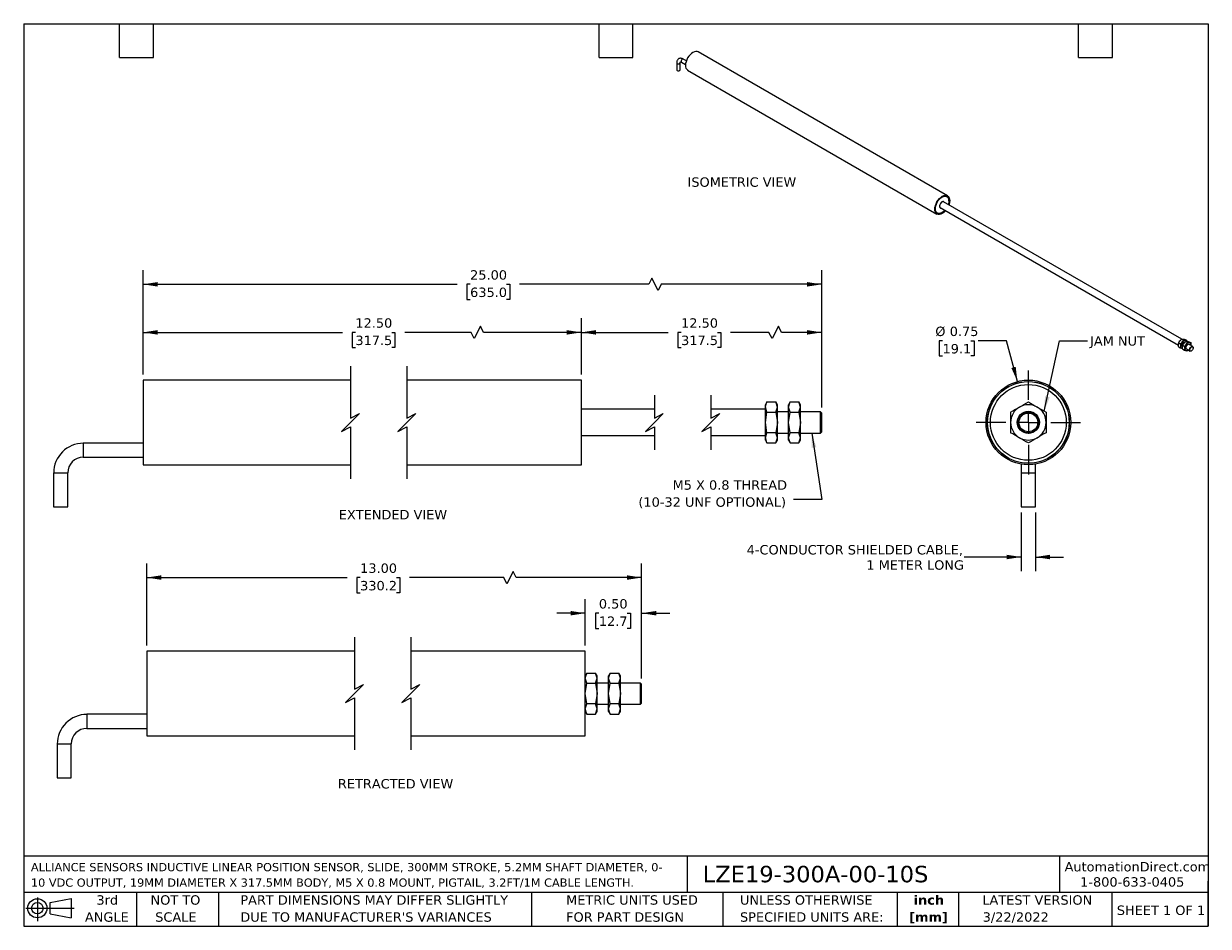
# Model space of a CAD drawing. Header units: inches. Extents: x 0.2 to 10.8, y 0.2 to 8.2.
import ezdxf

# ---------------------------------------------------------------- set-up
doc = ezdxf.new("R2010")
doc.units = ezdxf.units.IN
doc.header["$MEASUREMENT"] = 0
doc.linetypes.add('SLD-Center', pattern=[0.75, 0.6, -0.05, 0.05, -0.05])
doc.linetypes.add('SLD-Solid', pattern=[0])
doc.layers.add('CENTER', color=40, linetype='SLD-Center')
doc.layers.add('DIMENSIONS', color=140, linetype='SLD-Solid', lineweight=25)
doc.layers.add('TEXT', color=140, linetype='SLD-Solid', lineweight=25)
doc.styles.add('SLDTEXTSTYLE0', font='VERDANA.TTF')
doc.styles.add('SLDTEXTSTYLE1', font='VERDANAB.TTF')
doc.styles.get("Standard").update_dxf_attribs({"font": 'VERDANA.TTF'})
doc.dimstyles.new('SLDDIMSTYLE0', dxfattribs={"dimtxt": 0.084961, "dimasz": 0.13, "dimexe": 0, "dimexo": 0.0625, "dimgap": 0.02124, "dimtad": 0, "dimtih": 1, "dimtoh": 1, "dimrnd": 1e-09, "dimzin": 4, "dimdsep": 46, "dimtxsty": 'SLDTEXTSTYLE0', "dimsah": 1, "dimcen": 0.09, "dimadec": 0, "dimazin": 1, "dimtfac": 1, "dimtofl": 0, "dimtmove": 0, "dimatfit": 3, "dimfxl": 0, "dimfrac": 2, "dimtolj": 1, "dimtzin": 12, "dimarcsym": 0})
doc.dimstyles.new('SLDDIMSTYLE1', dxfattribs={"dimtxt": 0.18, "dimasz": 0.13, "dimexe": 0, "dimexo": 0.0625, "dimgap": 0, "dimtad": 0, "dimtih": 1, "dimtoh": 1, "dimdec": 0, "dimrnd": 1e-09, "dimzin": 0, "dimdsep": 46, "dimtxsty": 'Standard', "dimsah": 1, "dimcen": 0.09, "dimadec": 0, "dimazin": 0, "dimtfac": 0.13, "dimtdec": 0, "dimtofl": 0, "dimtmove": 0, "dimatfit": 3, "dimfxl": 0, "dimfrac": 2, "dimtolj": 1, "dimtzin": 0, "dimarcsym": 0})
doc.dimstyles.new('SLDDIMSTYLE2', dxfattribs={"dimtxt": 0.084961, "dimasz": 0.13, "dimexe": 0, "dimexo": 0.0625, "dimgap": 0.02124, "dimtad": 0, "dimtih": 1, "dimtoh": 1, "dimrnd": 1e-09, "dimdsep": 46, "dimtxsty": 'SLDTEXTSTYLE0', "dimsah": 1, "dimcen": 0, "dimadec": 0, "dimazin": 2, "dimtfac": 1, "dimtofl": 0, "dimtmove": 0, "dimatfit": 3, "dimfxl": 0, "dimfrac": 2, "dimtolj": 1, "dimtzin": 12, "dimarcsym": 0})
doc.dimstyles.new('SLDDIMSTYLE3', dxfattribs={"dimtxt": 0.084961, "dimasz": 0.13, "dimexe": 0, "dimexo": 0.0625, "dimgap": 0.02124, "dimtad": 0, "dimtih": 1, "dimtoh": 1, "dimrnd": 1e-09, "dimzin": 12, "dimdsep": 46, "dimtxsty": 'SLDTEXTSTYLE0', "dimsah": 1, "dimcen": 0.09, "dimadec": 0, "dimazin": 3, "dimtfac": 1, "dimtmove": 0, "dimatfit": 0, "dimfxl": 0, "dimfrac": 2, "dimtolj": 1, "dimtzin": 12, "dimarcsym": 0})
doc.dimstyles.new('SLDDIMSTYLE4', dxfattribs={"dimtxt": 0.084961, "dimasz": 0.13, "dimexe": 0, "dimexo": 0.0625, "dimgap": 0.02124, "dimtad": 0, "dimtih": 1, "dimtoh": 1, "dimrnd": 1e-09, "dimzin": 0, "dimdsep": 46, "dimtxsty": 'SLDTEXTSTYLE0', "dimsah": 1, "dimcen": 0.09, "dimadec": 0, "dimazin": 0, "dimtfac": 1, "dimtmove": 0, "dimatfit": 0, "dimfxl": 0, "dimfrac": 2, "dimtolj": 1, "dimtzin": 12, "dimarcsym": 0})

# ---------------------------------------------------------------- blocks, each defined once
blk = doc.blocks.new('Block11')
at = {"color": 7, "linetype": 'SLD-Solid', "lineweight": 18}
for p, q in [((0, 0.113), (0.428, 0.113)), ((0.102, 0.209), (0.102, 0)), ((0.216, 0.164), (0.401, 0.198)), ((0.216, 0.063), (0.216, 0.164)), ((0.401, 0.198), (0.401, 0.029)), ((0.216, 0.063), (0.401, 0.029))]:
    blk.add_line(p, q, dxfattribs=at)
for radius in [0.0846, 0.0506]:
    blk.add_circle((0.102, 0.113), radius, dxfattribs=at)
blk = doc.blocks.new('Block12')
at = {"color": 7, "linetype": 'Continuous'}
blk.add_blockref('Block11', (0, 0), dxfattribs=at)
blk = doc.blocks.new('SW_NOTE_0')
at = {"layer": 'TEXT', "color": 0, "char_height": 0.07292, "attachment_point": 1, "style": 'SLDTEXTSTYLE0'}
for s, insert in [('ALLIANCE SENSORS INDUCTIVE LINEAR POSITION SENSOR, SLIDE, 300MM STROKE, 5.2MM SHAFT DIAMETER, 0-', (0, 0.093)), ('10 VDC OUTPUT, 19MM DIAMETER X 317.5MM BODY, M5 X 0.8 MOUNT, PIGTAIL, 3.2FT/1M CABLE LENGTH.', (0, -0.044))]:
    blk.add_mtext(s, dxfattribs=dict(at, insert=insert))
blk = doc.blocks.new('SW_NOTE_0_1')
at = {"layer": 'TEXT', "color": 0, "char_height": 0.0833, "attachment_point": 2, "style": 'SLDTEXTSTYLE1'}
for s, insert in [('inch', (0.125, 0.106)), ('[mm]', (0.122, -0.045))]:
    blk.add_mtext(s, dxfattribs=dict(at, insert=insert))
blk = doc.blocks.new('SW_NOTE_0_2')
at = {"layer": 'TEXT', "color": 0, "char_height": 0.08333, "attachment_point": 1, "style": 'SLDTEXTSTYLE0'}
for s, insert in [('UNLESS OTHERWISE ', (0, 0.106)), ('SPECIFIED UNITS ARE:', (0, -0.045))]:
    blk.add_mtext(s, dxfattribs=dict(at, insert=insert))
blk = doc.blocks.new('SW_NOTE_0_3')
at = {"layer": 'TEXT', "color": 0, "char_height": 0.08333, "attachment_point": 1, "style": 'SLDTEXTSTYLE0'}
for s, insert in [('PART DIMENSIONS MAY DIFFER SLIGHTLY ', (0, 0.106)), ("DUE TO MANUFACTURER'S VARIANCES", (0, -0.045))]:
    blk.add_mtext(s, dxfattribs=dict(at, insert=insert))
blk = doc.blocks.new('SW_NOTE_0_4')
at = {"layer": 'TEXT', "color": 0, "char_height": 0.0833, "attachment_point": 2, "style": 'SLDTEXTSTYLE0'}
for s, insert in [('NOT TO', (0.207, 0.106)), ('SCALE', (0.211, -0.045))]:
    blk.add_mtext(s, dxfattribs=dict(at, insert=insert))
blk = doc.blocks.new('SW_NOTE_0_5')
at = {"layer": 'TEXT', "color": 0, "char_height": 0.0833, "attachment_point": 2, "style": 'SLDTEXTSTYLE0'}
for s, insert in [('3rd', (0.091, 0.106)), ('ANGLE', (0.087, -0.045))]:
    blk.add_mtext(s, dxfattribs=dict(at, insert=insert))
blk = doc.blocks.new('SW_NOTE_0_6')
at = {"layer": 'TEXT', "color": 0, "char_height": 0.08333, "attachment_point": 1, "style": 'SLDTEXTSTYLE0'}
for s, insert in [('METRIC UNITS USED ', (0, 0.106)), ('FOR PART DESIGN', (0, -0.045))]:
    blk.add_mtext(s, dxfattribs=dict(at, insert=insert))
blk = doc.blocks.new('_D')
at = {"layer": 'DIMENSIONS'}
for p, q in [((1.308, 5.141), (1.308, 5.639)), ((4.3, 5.57), (4.244, 5.459)), ((4.327, 5.514), (4.3, 5.57)), ((5.193, 5.141), (5.193, 5.639)), ((1.308, 5.514), (3.075, 5.514)), ((3.19, 5.514), (3.161, 5.514)), ((3.161, 5.514), (3.161, 5.379)), ((3.513, 5.514), (3.541, 5.514)), ((3.541, 5.514), (3.541, 5.379)), ((4.216, 5.514), (3.628, 5.514)), ((4.244, 5.459), (4.216, 5.514)), ((5.193, 5.514), (4.327, 5.514)), ((3.161, 5.379), (3.19, 5.379)), ((3.541, 5.379), (3.513, 5.379))]:
    blk.add_line(p, q, dxfattribs=at)
for points in [[(1.308, 5.514), (1.438, 5.494), (1.438, 5.534)], [(5.193, 5.514), (5.063, 5.534), (5.063, 5.494)]]:
    blk.add_solid(points, dxfattribs=at)
at = {"layer": 'DIMENSIONS', "char_height": 0.0833, "attachment_point": 1, "style": 'SLDTEXTSTYLE0'}
for s, insert in [('12.50', (3.19, 5.639)), ('317.5', (3.19, 5.485))]:
    blk.add_mtext(s, dxfattribs=dict(at, insert=insert))
blk = doc.blocks.new('_D_1')
at = {"layer": 'DIMENSIONS'}
for p, q in [((5.193, 5.141), (5.193, 5.639)), ((6.939, 5.57), (6.883, 5.459)), ((6.967, 5.514), (6.939, 5.57)), ((7.324, 4.849), (7.324, 5.639)), ((5.193, 5.514), (5.962, 5.514)), ((6.077, 5.514), (6.049, 5.514)), ((6.049, 5.514), (6.049, 5.379)), ((6.401, 5.514), (6.429, 5.514)), ((6.429, 5.514), (6.429, 5.379)), ((6.855, 5.514), (6.516, 5.514)), ((6.883, 5.459), (6.855, 5.514)), ((7.324, 5.514), (6.967, 5.514)), ((6.049, 5.379), (6.077, 5.379)), ((6.429, 5.379), (6.401, 5.379))]:
    blk.add_line(p, q, dxfattribs=at)
for points in [[(5.193, 5.514), (5.323, 5.494), (5.323, 5.534)], [(7.324, 5.514), (7.194, 5.534), (7.194, 5.494)]]:
    blk.add_solid(points, dxfattribs=at)
at = {"layer": 'DIMENSIONS', "char_height": 0.0833, "attachment_point": 1, "style": 'SLDTEXTSTYLE0'}
for s, insert in [('12.50', (6.077, 5.639)), ('317.5', (6.077, 5.485))]:
    blk.add_mtext(s, dxfattribs=dict(at, insert=insert))
blk = doc.blocks.new('_D_2')
at = {"layer": 'DIMENSIONS'}
for p, q in [((1.308, 5.141), (1.308, 6.065)), ((5.818, 5.995), (5.79, 5.94)), ((5.874, 5.884), (5.818, 5.995)), ((7.324, 4.849), (7.324, 6.065)), ((1.308, 5.94), (4.092, 5.94)), ((4.207, 5.94), (4.178, 5.94)), ((4.178, 5.94), (4.178, 5.805)), ((4.53, 5.94), (4.558, 5.94)), ((4.558, 5.94), (4.558, 5.805)), ((5.79, 5.94), (4.645, 5.94)), ((5.901, 5.94), (5.874, 5.884)), ((7.324, 5.94), (5.901, 5.94)), ((4.178, 5.805), (4.207, 5.805)), ((4.558, 5.805), (4.53, 5.805))]:
    blk.add_line(p, q, dxfattribs=at)
for points in [[(1.308, 5.94), (1.438, 5.92), (1.438, 5.96)], [(7.324, 5.94), (7.194, 5.96), (7.194, 5.92)]]:
    blk.add_solid(points, dxfattribs=at)
at = {"layer": 'DIMENSIONS', "char_height": 0.0833, "attachment_point": 1, "style": 'SLDTEXTSTYLE0'}
for s, insert in [('25.00', (4.207, 6.065)), ('635.0', (4.207, 5.911))]:
    blk.add_mtext(s, dxfattribs=dict(at, insert=insert))
blk = doc.blocks.new('SW_NOTE_0_7')
at = {"layer": 'TEXT', "color": 0, "char_height": 0.08333, "attachment_point": 3, "style": 'SLDTEXTSTYLE0'}
for s, insert in [('M5 X 0.8 THREAD', (-0.058, 0.17)), ('(10-32 UNF OPTIONAL)', (-0.067, 0.019))]:
    blk.add_mtext(s, dxfattribs=dict(at, insert=insert))
blk = doc.blocks.new('_D_3')
at = {"layer": 'DIMENSIONS'}
for p, q in [((8.394, 5.44), (8.365, 5.44)), ((8.365, 5.44), (8.365, 5.305)), ((8.646, 5.44), (8.675, 5.44)), ((8.675, 5.44), (8.675, 5.305)), ((8.961, 5.44), (8.711, 5.44)), ((9.058, 5.078), (8.961, 5.44)), ((8.365, 5.305), (8.394, 5.305)), ((8.675, 5.305), (8.646, 5.305))]:
    blk.add_line(p, q, dxfattribs=at)
blk.add_solid([(9.058, 5.078), (9.043, 5.209), (9.005, 5.198)], dxfattribs=at)
at = {"layer": 'DIMENSIONS', "char_height": 0.0833, "attachment_point": 1, "style": 'SLDTEXTSTYLE0'}
for s, insert in [('%%c', (8.33, 5.565)), ('0.75', (8.458, 5.565)), ('19.1', (8.394, 5.411))]:
    blk.add_mtext(s, dxfattribs=dict(at, insert=insert))
blk = doc.blocks.new('_D_4')
at = {"layer": 'DIMENSIONS'}
for p, q in [((9.092, 3.919), (9.092, 3.398)), ((9.217, 3.919), (9.217, 3.398)), ((9.092, 3.523), (8.585, 3.523)), ((9.217, 3.523), (9.467, 3.523))]:
    blk.add_line(p, q, dxfattribs=at)
for points in [[(9.092, 3.523), (8.962, 3.543), (8.962, 3.503)], [(9.217, 3.523), (9.347, 3.503), (9.347, 3.543)]]:
    blk.add_solid(points, dxfattribs=at)
at = {"layer": 'DIMENSIONS', "char_height": 0.08333, "attachment_point": 1, "style": 'SLDTEXTSTYLE0'}
for s, insert in [('4-CONDUCTOR SHIELDED CABLE,', (6.658, 3.629)), ('1 METER LONG', (7.719, 3.494))]:
    blk.add_mtext(s, dxfattribs=dict(at, insert=insert))
blk = doc.blocks.new('SW_CENTERMARKSYMBOL_0')
at = {"layer": 'CENTER', "color": 0}
for p, q in [((0, 0.2), (0, 0.4615)), ((-0.2, 0), (-0.4615, 0)), ((0, 0), (-0.1, 0)), ((0, 0), (0, 0.1)), ((0, 0), (0, -0.1)), ((0, 0), (0.1, 0)), ((0.2, 0), (0.4615, 0)), ((0, -0.2), (0, -0.4615))]:
    blk.add_line(p, q, dxfattribs=at)
blk = doc.blocks.new('_D_5')
at = {"layer": 'DIMENSIONS'}
for p, q in [((1.34, 2.738), (1.34, 3.466)), ((5.727, 2.446), (5.727, 3.466)), ((4.588, 3.396), (4.533, 3.285)), ((4.616, 3.341), (4.588, 3.396)), ((1.34, 3.341), (3.117, 3.341)), ((3.232, 3.341), (3.203, 3.341)), ((3.203, 3.341), (3.203, 3.206)), ((3.555, 3.341), (3.584, 3.341)), ((3.584, 3.341), (3.584, 3.206)), ((4.505, 3.341), (3.67, 3.341)), ((4.533, 3.285), (4.505, 3.341)), ((5.727, 3.341), (4.616, 3.341)), ((3.203, 3.206), (3.232, 3.206)), ((3.584, 3.206), (3.555, 3.206))]:
    blk.add_line(p, q, dxfattribs=at)
for points in [[(1.34, 3.341), (1.47, 3.321), (1.47, 3.361)], [(5.727, 3.341), (5.597, 3.361), (5.597, 3.321)]]:
    blk.add_solid(points, dxfattribs=at)
at = {"layer": 'DIMENSIONS', "char_height": 0.0833, "attachment_point": 1, "style": 'SLDTEXTSTYLE0'}
for s, insert in [('13.00', (3.232, 3.466)), ('330.2', (3.232, 3.311))]:
    blk.add_mtext(s, dxfattribs=dict(at, insert=insert))
blk = doc.blocks.new('_D_6')
at = {"layer": 'DIMENSIONS'}
for p, q in [((5.227, 2.738), (5.227, 3.15)), ((5.727, 2.446), (5.727, 3.15)), ((5.227, 3.025), (4.977, 3.025)), ((5.348, 3.025), (5.319, 3.025)), ((5.319, 3.025), (5.319, 2.89)), ((5.6, 3.025), (5.629, 3.025)), ((5.629, 3.025), (5.629, 2.89)), ((5.727, 3.025), (5.977, 3.025)), ((5.319, 2.89), (5.348, 2.89)), ((5.629, 2.89), (5.6, 2.89))]:
    blk.add_line(p, q, dxfattribs=at)
for points in [[(5.227, 3.025), (5.097, 3.045), (5.097, 3.005)], [(5.727, 3.025), (5.857, 3.005), (5.857, 3.045)]]:
    blk.add_solid(points, dxfattribs=at)
at = {"layer": 'DIMENSIONS', "char_height": 0.0833, "attachment_point": 1, "style": 'SLDTEXTSTYLE0'}
for s, insert in [('0.50', (5.348, 3.15)), ('12.7', (5.348, 2.996))]:
    blk.add_mtext(s, dxfattribs=dict(at, insert=insert))

msp = doc.modelspace()

# ---------------------------------------------------------------- linework, layer by layer
for p, q in [((8.439, 6.725), (6.229, 8)), ((6.038, 7.902), (6.038, 7.841)), ((6.069, 7.841), (6.069, 7.902)), ((6.081, 7.909), (6.116, 7.889)), ((6.124, 7.921), (6.096, 7.936)), ((6.135, 7.838), (8.345, 6.562)), ((8.374, 6.62), (10.486, 5.401)), ((10.514, 5.453), (8.403, 6.671)), ((8.45, 6.679), (8.45, 6.684)), ((8.386, 6.573), (8.39, 6.576)), ((10.488, 5.42), (10.502, 5.412)), ((10.502, 5.375), (10.488, 5.383)), ((10.516, 5.455), (10.53, 5.447)), ((10.523, 5.372), (10.518, 5.372)), ((10.52, 5.388), (10.522, 5.387)), ((10.522, 5.386), (10.52, 5.387)), ((10.524, 5.399), (10.538, 5.391)), ((10.538, 5.354), (10.524, 5.362)), ((10.545, 5.427), (10.543, 5.429)), ((10.544, 5.452), (10.558, 5.444)), ((10.552, 5.434), (10.566, 5.426)), ((10.556, 5.367), (10.588, 5.349)), ((10.561, 5.365), (10.556, 5.366)), ((10.573, 5.358), (10.566, 5.351)), ((10.58, 5.431), (10.594, 5.423)), ((10.612, 5.389), (10.58, 5.408)), ((10.596, 5.403), (10.596, 5.398)), ((10.617, 5.376), (10.617, 5.378)), ((10.6, 5.35), (10.602, 5.351)), ((3.146, 5.091), (1.308, 5.091)), ((1.308, 5.091), (1.308, 4.716)), ((5.193, 5.091), (3.646, 5.091)), ((5.193, 4.716), (5.193, 5.091)), ((5.84, 4.833), (5.193, 4.833)), ((6.824, 4.833), (6.34, 4.833)), ((6.838, 4.898), (6.824, 4.873)), ((6.824, 4.852), (6.838, 4.898)), ((6.824, 4.852), (6.824, 4.873)), ((6.824, 4.716), (6.824, 4.852)), ((6.838, 4.807), (6.824, 4.852)), ((6.838, 4.898), (6.916, 4.898)), ((6.93, 4.873), (6.916, 4.898)), ((6.93, 4.852), (6.916, 4.898)), ((6.916, 4.807), (6.93, 4.852)), ((6.93, 4.852), (6.93, 4.873)), ((6.93, 4.716), (6.93, 4.852)), ((7.044, 4.898), (7.03, 4.873)), ((7.03, 4.852), (7.044, 4.898)), ((7.03, 4.852), (7.03, 4.873)), ((7.03, 4.716), (7.03, 4.852)), ((7.044, 4.807), (7.03, 4.852)), ((7.044, 4.898), (7.122, 4.898)), ((7.136, 4.873), (7.122, 4.898)), ((7.136, 4.852), (7.122, 4.898)), ((7.122, 4.807), (7.136, 4.852)), ((7.136, 4.852), (7.136, 4.873)), ((7.136, 4.716), (7.136, 4.852)), ((6.824, 4.716), (6.838, 4.807)), ((6.838, 4.807), (6.916, 4.807)), ((6.916, 4.807), (6.93, 4.716)), ((7.03, 4.809), (6.93, 4.809)), ((7.03, 4.716), (7.044, 4.807)), ((7.044, 4.807), (7.122, 4.807)), ((7.122, 4.807), (7.136, 4.716)), ((7.314, 4.809), (7.136, 4.809)), ((7.324, 4.799), (7.314, 4.809)), ((7.314, 4.735), (7.314, 4.809)), ((7.314, 4.622), (7.314, 4.735)), ((7.324, 4.733), (7.324, 4.799)), ((7.324, 4.632), (7.324, 4.733)), ((1.308, 4.716), (1.308, 4.341)), ((5.193, 4.341), (5.193, 4.716)), ((6.838, 4.625), (6.824, 4.716)), ((6.824, 4.579), (6.824, 4.716)), ((6.824, 4.579), (6.838, 4.625)), ((6.916, 4.625), (6.838, 4.625)), ((6.93, 4.716), (6.916, 4.625)), ((6.93, 4.579), (6.916, 4.625)), ((6.93, 4.579), (6.93, 4.716)), ((6.93, 4.622), (7.03, 4.622)), ((7.044, 4.625), (7.03, 4.716)), ((7.03, 4.579), (7.03, 4.716)), ((7.03, 4.579), (7.044, 4.625)), ((7.122, 4.625), (7.044, 4.625)), ((7.136, 4.716), (7.122, 4.625)), ((7.136, 4.579), (7.122, 4.625)), ((7.136, 4.579), (7.136, 4.716)), ((7.136, 4.622), (7.314, 4.622)), ((7.314, 4.622), (7.324, 4.632)), ((1.308, 4.532), (0.778, 4.532)), ((0.778, 4.532), (0.778, 4.407)), ((5.193, 4.599), (5.84, 4.599)), ((6.34, 4.599), (6.824, 4.599)), ((6.838, 4.534), (6.824, 4.579)), ((6.824, 4.558), (6.824, 4.579)), ((6.824, 4.558), (6.838, 4.534)), ((6.838, 4.534), (6.916, 4.534)), ((6.916, 4.534), (6.93, 4.579)), ((6.916, 4.534), (6.93, 4.558)), ((6.93, 4.558), (6.93, 4.579)), ((7.044, 4.534), (7.03, 4.579)), ((7.03, 4.558), (7.03, 4.579)), ((7.03, 4.558), (7.044, 4.534)), ((7.044, 4.534), (7.122, 4.534)), ((7.122, 4.534), (7.136, 4.579)), ((7.122, 4.534), (7.136, 4.558)), ((7.136, 4.558), (7.136, 4.579)), ((0.778, 4.407), (1.308, 4.407)), ((1.308, 4.341), (3.146, 4.341)), ((3.646, 4.341), (5.193, 4.341)), ((9.092, 4.346), (9.092, 4.269)), ((9.217, 4.269), (9.217, 4.346)), ((0.515, 4.269), (0.515, 3.969)), ((0.515, 4.269), (0.64, 4.269)), ((0.64, 3.969), (0.64, 4.269)), ((9.092, 4.269), (9.092, 3.969)), ((9.092, 4.269), (9.217, 4.269)), ((9.217, 3.969), (9.217, 4.269)), ((0.515, 3.969), (0.64, 3.969)), ((9.092, 3.969), (9.217, 3.969)), ((3.182, 2.688), (1.34, 2.688)), ((1.34, 2.688), (1.34, 2.313)), ((5.227, 2.688), (3.682, 2.688)), ((5.227, 2.313), (5.227, 2.688)), ((5.241, 2.495), (5.227, 2.47)), ((5.227, 2.449), (5.241, 2.495)), ((5.241, 2.404), (5.227, 2.449)), ((5.241, 2.495), (5.319, 2.495)), ((5.334, 2.47), (5.319, 2.495)), ((5.334, 2.449), (5.319, 2.495)), ((5.319, 2.404), (5.334, 2.449)), ((5.334, 2.449), (5.334, 2.47)), ((5.334, 2.313), (5.334, 2.449)), ((5.448, 2.495), (5.434, 2.47)), ((5.434, 2.449), (5.448, 2.495)), ((5.434, 2.449), (5.434, 2.47)), ((5.434, 2.313), (5.434, 2.449)), ((5.448, 2.404), (5.434, 2.449)), ((5.448, 2.495), (5.526, 2.495)), ((5.54, 2.47), (5.526, 2.495)), ((5.54, 2.449), (5.526, 2.495)), ((5.526, 2.404), (5.54, 2.449)), ((5.54, 2.449), (5.54, 2.47)), ((5.54, 2.313), (5.54, 2.449)), ((1.34, 2.313), (1.34, 1.938)), ((5.227, 2.313), (5.241, 2.404)), ((5.227, 1.938), (5.227, 2.313)), ((5.241, 2.222), (5.227, 2.313)), ((5.241, 2.404), (5.319, 2.404)), ((5.319, 2.404), (5.334, 2.313)), ((5.334, 2.313), (5.319, 2.222)), ((5.434, 2.406), (5.334, 2.406)), ((5.334, 2.177), (5.334, 2.313)), ((5.434, 2.313), (5.448, 2.404)), ((5.448, 2.222), (5.434, 2.313)), ((5.434, 2.177), (5.434, 2.313)), ((5.448, 2.404), (5.526, 2.404)), ((5.526, 2.404), (5.54, 2.313)), ((5.54, 2.313), (5.526, 2.222)), ((5.717, 2.406), (5.54, 2.406)), ((5.54, 2.177), (5.54, 2.313)), ((5.727, 2.396), (5.717, 2.406)), ((5.717, 2.333), (5.717, 2.406)), ((5.717, 2.219), (5.717, 2.333)), ((5.727, 2.331), (5.727, 2.396)), ((5.727, 2.229), (5.727, 2.331)), ((5.227, 2.177), (5.241, 2.222)), ((5.319, 2.222), (5.241, 2.222)), ((5.334, 2.177), (5.319, 2.222)), ((5.334, 2.219), (5.434, 2.219)), ((5.434, 2.177), (5.448, 2.222)), ((5.526, 2.222), (5.448, 2.222)), ((5.54, 2.177), (5.526, 2.222)), ((5.54, 2.219), (5.717, 2.219)), ((5.717, 2.219), (5.727, 2.229)), ((1.34, 2.129), (0.81, 2.129)), ((0.81, 2.129), (0.81, 2.004)), ((5.241, 2.131), (5.227, 2.177)), ((5.227, 2.155), (5.241, 2.131)), ((5.241, 2.131), (5.319, 2.131)), ((5.319, 2.131), (5.334, 2.177)), ((5.319, 2.131), (5.334, 2.155)), ((5.334, 2.155), (5.334, 2.177)), ((5.448, 2.131), (5.434, 2.177)), ((5.434, 2.155), (5.434, 2.177)), ((5.434, 2.155), (5.448, 2.131)), ((5.448, 2.131), (5.526, 2.131)), ((5.526, 2.131), (5.54, 2.177)), ((5.526, 2.131), (5.54, 2.155)), ((5.54, 2.155), (5.54, 2.177)), ((0.81, 2.004), (1.34, 2.004)), ((1.34, 1.938), (3.182, 1.938)), ((3.682, 1.938), (5.227, 1.938)), ((0.547, 1.866), (0.547, 1.566)), ((0.547, 1.866), (0.672, 1.866)), ((0.672, 1.566), (0.672, 1.866)), ((0.547, 1.566), (0.672, 1.566))]:
    msp.add_line(p, q)
at = {"flags": 128}
for points in [[(6.229, 8), (6.219, 8.004), (6.208, 8.005), (6.195, 8.002), (6.182, 7.996), (6.169, 7.987), (6.157, 7.975), (6.146, 7.962), (6.135, 7.946), (6.127, 7.93), (6.121, 7.913), (6.117, 7.897), (6.116, 7.881)], [(6.038, 7.902), (6.039, 7.899), (6.042, 7.896), (6.047, 7.894), (6.053, 7.893), (6.059, 7.894), (6.064, 7.896), (6.068, 7.899), (6.069, 7.902)], [(6.096, 7.936), (6.093, 7.937), (6.089, 7.936), (6.084, 7.932), (6.081, 7.927), (6.078, 7.922), (6.078, 7.917), (6.078, 7.912), (6.081, 7.909), (6.081, 7.909)], [(6.038, 7.841), (6.039, 7.838), (6.042, 7.835), (6.047, 7.833), (6.053, 7.832), (6.059, 7.833), (6.064, 7.835), (6.068, 7.838), (6.069, 7.841), (6.069, 7.841)], [(8.326, 6.605), (8.327, 6.621), (8.331, 6.637), (8.337, 6.654), (8.345, 6.671), (8.355, 6.686), (8.367, 6.7), (8.379, 6.711), (8.392, 6.72), (8.405, 6.726), (8.417, 6.729), (8.429, 6.728), (8.439, 6.725), (8.447, 6.718), (8.453, 6.708), (8.457, 6.696), (8.458, 6.682), (8.457, 6.666), (8.453, 6.65), (8.451, 6.643)], [(8.42, 6.593), (8.417, 6.589), (8.405, 6.578), (8.392, 6.57), (8.38, 6.564), (8.368, 6.561), (8.356, 6.561), (8.347, 6.565), (8.339, 6.572), (8.333, 6.581), (8.329, 6.593), (8.328, 6.607), (8.329, 6.622), (8.333, 6.638), (8.339, 6.654), (8.347, 6.67), (8.356, 6.684), (8.368, 6.698), (8.38, 6.709), (8.392, 6.717), (8.405, 6.723), (8.417, 6.726), (8.428, 6.726), (8.437, 6.722), (8.445, 6.715), (8.451, 6.706), (8.455, 6.694), (8.456, 6.68), (8.456, 6.68)], [(8.368, 6.695), (8.379, 6.706), (8.392, 6.714), (8.404, 6.719), (8.416, 6.721), (8.427, 6.72), (8.436, 6.715), (8.443, 6.707), (8.447, 6.697), (8.45, 6.684), (8.449, 6.67), (8.446, 6.654), (8.444, 6.647)], [(8.415, 6.596), (8.413, 6.594), (8.401, 6.583), (8.389, 6.575), (8.376, 6.57), (8.365, 6.568), (8.354, 6.569), (8.345, 6.574), (8.338, 6.582), (8.333, 6.592), (8.331, 6.605), (8.331, 6.62), (8.334, 6.635), (8.34, 6.651), (8.347, 6.667), (8.357, 6.682), (8.368, 6.695)], [(8.411, 6.666), (8.409, 6.669), (8.404, 6.673), (8.397, 6.673), (8.389, 6.67), (8.382, 6.664), (8.375, 6.655), (8.37, 6.645), (8.368, 6.635), (8.368, 6.626), (8.371, 6.62), (8.377, 6.616), (8.382, 6.616)], [(8.422, 6.592), (8.417, 6.587), (8.405, 6.576), (8.392, 6.567), (8.379, 6.561), (8.367, 6.558), (8.355, 6.559), (8.345, 6.562), (8.337, 6.569), (8.331, 6.579), (8.327, 6.591), (8.326, 6.605)], [(10.515, 5.398), (10.516, 5.406), (10.52, 5.415), (10.526, 5.423), (10.532, 5.428), (10.539, 5.43), (10.544, 5.429)], [(10.522, 5.386), (10.52, 5.387), (10.516, 5.391), (10.515, 5.398)], [(10.523, 5.372), (10.522, 5.372), (10.518, 5.372)], [(10.551, 5.377), (10.553, 5.385), (10.556, 5.394), (10.562, 5.402), (10.569, 5.407), (10.575, 5.409), (10.581, 5.408), (10.584, 5.405)], [(10.561, 5.365), (10.556, 5.366), (10.553, 5.37), (10.551, 5.377)], [(10.581, 5.408), (10.581, 5.408), (10.584, 5.405)], [(10.584, 5.364), (10.586, 5.372), (10.591, 5.38), (10.597, 5.386), (10.603, 5.39), (10.609, 5.39), (10.614, 5.387), (10.616, 5.382), (10.617, 5.378)], [(10.6, 5.35), (10.596, 5.348), (10.591, 5.348), (10.586, 5.351), (10.584, 5.356), (10.584, 5.364)], [(10.587, 5.363), (10.59, 5.371), (10.594, 5.378), (10.599, 5.383), (10.605, 5.386), (10.61, 5.387), (10.614, 5.384), (10.616, 5.379), (10.616, 5.373), (10.614, 5.365), (10.61, 5.358), (10.604, 5.353), (10.599, 5.349), (10.593, 5.349), (10.589, 5.351), (10.587, 5.356), (10.587, 5.363)], [(10.596, 5.403), (10.596, 5.399), (10.596, 5.398)]]:
    msp.add_lwpolyline(points, dxfattribs=at)
for radius in [0.375, 0.363, 0.362, 0.336, 0.0984, 0.0935, 0.0835]:
    msp.add_circle((9.155, 4.716), radius)
for centre, radius, start, end in [((6.161, 7.875), 0.045, 172.7442, 235.9436), ((8.403, 6.688), 0.0465, 354.7504, 50.2835), ((8.382, 6.632), 0.0144, 177.3511, 234.5867), ((8.397, 6.658), 0.0138, 64.159, 123.9139), ((8.339, 6.683), 0.117, 340.6697, 358.8892), ((8.359, 6.613), 0.0483, 250.8147, 304.1622), ((10.565, 5.389), 0.0604, 140.2279, 177.3607), ((10.521, 5.389), 0.0173, 170.7481, 259.4532), ((10.548, 5.408), 0.0359, 93.4295, 146.5651), ((10.601, 5.368), 0.0604, 140.2279, 177.3607), ((10.558, 5.368), 0.0173, 170.7481, 259.4532), ((10.545, 5.43), 0.0145, 19.6686, 84.0698), ((10.585, 5.387), 0.0359, 93.4295, 146.5651), ((10.555, 5.379), 0.0282, 269.8601, 309.6275), ((10.579, 5.406), 0.0173, 350.7481, 79.4532), ((9.155, 4.716), 0.157, 120, 180), ((9.155, 4.716), 0.157, 60, 120), ((9.155, 4.716), 0.157, 0, 60), ((9.155, 4.716), 0.157, 180, 240), ((9.155, 4.716), 0.157, 300, 0), ((0.778, 4.269), 0.262, 89.9999, 180.0001), ((9.155, 4.716), 0.157, 240, 300), ((0.778, 4.269), 0.138, 90.0001, 179.9999), ((0.81, 1.866), 0.262, 89.9999, 180.0001), ((0.81, 1.866), 0.138, 90.0001, 179.9999)]:
    msp.add_arc(centre, radius, start, end)
for points, knots in [([(6.096, 7.936), (6.095, 7.937), (6.092, 7.939), (6.085, 7.942), (6.076, 7.944), (6.067, 7.943), (6.058, 7.941), (6.05, 7.935), (6.044, 7.928), (6.04, 7.918), (6.038, 7.91), (6.038, 7.904), (6.038, 7.902)], [0, 0, 0, 0, 0.036217, 0.140551, 0.247127, 0.355186, 0.465911, 0.583664, 0.699691, 0.819585, 0.939949, 1, 1, 1, 1]), ([(6.069, 7.902), (6.069, 7.903), (6.069, 7.906), (6.07, 7.909), (6.071, 7.911), (6.071, 7.912), (6.071, 7.912), (6.073, 7.912), (6.076, 7.912), (6.079, 7.911), (6.081, 7.909), (6.081, 7.909)], [0, 0, 0, 0, 0.063691, 0.175413, 0.291009, 0.418823, 0.589304, 0.742125, 0.862255, 0.982323, 1, 1, 1, 1]), ([(10.558, 5.444), (10.558, 5.441), (10.559, 5.437), (10.559, 5.434), (10.559, 5.434)], [0, 0, 0, 0, 0.9902987, 1, 1, 1, 1])]:
    msp.add_open_spline(points, degree=3, knots=knots)
for points in [[(10.486, 5.403), (10.486, 5.409), (10.487, 5.415), (10.488, 5.42)], [(10.488, 5.383), (10.487, 5.39), (10.486, 5.396), (10.486, 5.403)], [(10.488, 5.42), (10.491, 5.426), (10.495, 5.433), (10.499, 5.439)], [(10.499, 5.439), (10.504, 5.445), (10.51, 5.45), (10.516, 5.455)], [(10.502, 5.412), (10.508, 5.417), (10.513, 5.422), (10.518, 5.428)], [(10.502, 5.412), (10.503, 5.405), (10.504, 5.398), (10.504, 5.392)], [(10.504, 5.392), (10.504, 5.386), (10.503, 5.38), (10.502, 5.375)], [(10.518, 5.372), (10.513, 5.373), (10.508, 5.374), (10.502, 5.375)], [(10.516, 5.455), (10.519, 5.455), (10.523, 5.455), (10.527, 5.455)], [(10.518, 5.428), (10.523, 5.434), (10.527, 5.44), (10.53, 5.447)], [(10.522, 5.382), (10.522, 5.388), (10.523, 5.394), (10.524, 5.399)], [(10.524, 5.362), (10.523, 5.369), (10.522, 5.375), (10.522, 5.382)], [(10.524, 5.399), (10.528, 5.405), (10.531, 5.412), (10.536, 5.418)], [(10.527, 5.455), (10.532, 5.454), (10.538, 5.453), (10.544, 5.452)], [(10.53, 5.447), (10.536, 5.445), (10.541, 5.444), (10.546, 5.444)], [(10.536, 5.418), (10.541, 5.424), (10.546, 5.429), (10.552, 5.434)], [(10.538, 5.391), (10.544, 5.396), (10.55, 5.401), (10.555, 5.407)], [(10.538, 5.391), (10.54, 5.384), (10.541, 5.377), (10.541, 5.371)], [(10.541, 5.371), (10.541, 5.365), (10.54, 5.359), (10.538, 5.354)], [(10.546, 5.444), (10.551, 5.443), (10.554, 5.444), (10.558, 5.444)], [(10.552, 5.434), (10.555, 5.434), (10.559, 5.434), (10.564, 5.434)], [(10.555, 5.407), (10.559, 5.413), (10.563, 5.419), (10.566, 5.426)], [(10.564, 5.434), (10.569, 5.433), (10.574, 5.432), (10.58, 5.431)], [(10.566, 5.426), (10.572, 5.424), (10.578, 5.423), (10.583, 5.423)], [(10.583, 5.423), (10.587, 5.422), (10.591, 5.423), (10.594, 5.423)], [(10.594, 5.423), (10.595, 5.416), (10.596, 5.409), (10.596, 5.403)], [(10.555, 5.351), (10.55, 5.352), (10.544, 5.353), (10.538, 5.354)], [(10.566, 5.351), (10.563, 5.351), (10.559, 5.351), (10.555, 5.351)], [(8.997, 4.807), (9.023, 4.821), (9.049, 4.837), (9.076, 4.852)], [(9.076, 4.852), (9.103, 4.868), (9.129, 4.883), (9.155, 4.898)], [(9.155, 4.898), (9.18, 4.883), (9.207, 4.868), (9.233, 4.852)], [(9.233, 4.852), (9.26, 4.837), (9.286, 4.821), (9.312, 4.807)], [(8.997, 4.807), (8.997, 4.777), (8.997, 4.747), (8.997, 4.716)], [(9.312, 4.807), (9.312, 4.777), (9.312, 4.747), (9.312, 4.716)], [(8.997, 4.716), (8.997, 4.685), (8.997, 4.654), (8.997, 4.625)], [(9.076, 4.579), (9.049, 4.595), (9.023, 4.61), (8.997, 4.625)], [(9.312, 4.625), (9.286, 4.61), (9.26, 4.595), (9.233, 4.579)], [(9.312, 4.716), (9.312, 4.685), (9.312, 4.654), (9.312, 4.625)], [(9.155, 4.534), (9.129, 4.549), (9.103, 4.564), (9.076, 4.579)], [(9.233, 4.579), (9.207, 4.564), (9.18, 4.549), (9.155, 4.534)]]:
    msp.add_open_spline(points, degree=3)
at = {"layer": 'DIMENSIONS', "color": 140}
for p, q in [((3.146, 5.216), (3.146, 4.755)), ((3.646, 5.216), (3.646, 4.755)), ((5.84, 4.958), (5.84, 4.755)), ((6.34, 4.958), (6.34, 4.755)), ((3.146, 4.755), (3.225, 4.794)), ((3.225, 4.794), (3.146, 4.716)), ((3.646, 4.755), (3.725, 4.794)), ((3.725, 4.794), (3.646, 4.716)), ((5.84, 4.755), (5.919, 4.794)), ((5.919, 4.794), (5.84, 4.716)), ((6.34, 4.755), (6.419, 4.794)), ((6.419, 4.794), (6.34, 4.716)), ((3.146, 4.716), (3.067, 4.637)), ((3.067, 4.637), (3.146, 4.676)), ((3.146, 4.676), (3.146, 4.216)), ((3.646, 4.716), (3.567, 4.637)), ((3.567, 4.637), (3.646, 4.676)), ((3.646, 4.676), (3.646, 4.216)), ((5.84, 4.716), (5.762, 4.637)), ((5.762, 4.637), (5.84, 4.676)), ((5.84, 4.676), (5.84, 4.474)), ((6.34, 4.716), (6.262, 4.637)), ((6.262, 4.637), (6.34, 4.676)), ((6.34, 4.676), (6.34, 4.474)), ((3.182, 2.813), (3.182, 2.352)), ((3.682, 2.813), (3.682, 2.352)), ((3.182, 2.313), (3.103, 2.234)), ((3.182, 2.352), (3.261, 2.392)), ((3.261, 2.392), (3.182, 2.313)), ((3.682, 2.313), (3.603, 2.234)), ((3.682, 2.352), (3.761, 2.392)), ((3.761, 2.392), (3.682, 2.313)), ((3.103, 2.234), (3.182, 2.274)), ((3.182, 2.274), (3.182, 1.813)), ((3.603, 2.234), (3.682, 2.274)), ((3.682, 2.274), (3.682, 1.813))]:
    msp.add_line(p, q, dxfattribs=at)
at = {"layer": 'TEXT'}
for p, q in [((0.25, 8.25), (10.75, 8.25)), ((0.25, 8.25), (0.25, 0.25)), ((1.1, 7.95), (1.1, 8.25)), ((1.4, 7.95), (1.4, 8.25)), ((5.35, 7.95), (5.35, 8.25)), ((5.65, 7.95), (5.65, 8.25)), ((9.6, 7.95), (9.6, 8.25)), ((9.9, 7.95), (9.9, 8.25)), ((10.75, 8.25), (10.75, 0.25)), ((1.1, 7.95), (1.4, 7.95)), ((5.35, 7.95), (5.65, 7.95)), ((9.6, 7.95), (9.9, 7.95)), ((10.75, 0.871), (0.25, 0.871)), ((6.132, 0.871), (6.132, 0.55)), ((9.432, 0.871), (9.432, 0.55)), ((10.75, 0.25), (10.75, 0.65)), ((10.75, 0.55), (0.25, 0.55)), ((1.25, 0.55), (1.25, 0.25)), ((1.977, 0.55), (1.977, 0.25)), ((4.75, 0.55), (4.75, 0.25)), ((6.448, 0.55), (6.448, 0.25)), ((7.993, 0.55), (7.993, 0.25)), ((8.536, 0.55), (8.536, 0.25)), ((9.896, 0.55), (9.896, 0.25)), ((0.25, 0.25), (10.75, 0.25))]:
    msp.add_line(p, q, dxfattribs=at)

# ---------------------------------------------------------------- block references
at = {"layer": 'CENTER'}
msp.add_blockref('SW_CENTERMARKSYMBOL_0', (9.155, 4.716), dxfattribs=at)
at = {"layer": 'TEXT'}
for name, p in [('SW_NOTE_0_7', (7.074, 4.033)), ('SW_NOTE_0', (0.314, 0.718)), ('SW_NOTE_0_5', (0.9, 0.419)), ('SW_NOTE_0_4', (1.388, 0.419)), ('SW_NOTE_0_3', (2.17, 0.419)), ('SW_NOTE_0_6', (5.058, 0.419)), ('SW_NOTE_0_2', (6.599, 0.419)), ('SW_NOTE_0_1', (8.148, 0.419)), ('Block12', (0.269, 0.297))]:
    msp.add_blockref(name, p, dxfattribs=at)

# ---------------------------------------------------------------- texts
at = {"layer": 'TEXT', "style": 'SLDTEXTSTYLE0'}
for s, insert, char_height, attachment_point in [('ISOMETRIC VIEW', (6.134, 6.888), 0.08333, 1), ('JAM NUT', (9.702, 5.48), 0.0833, 1), ('EXTENDED VIEW', (3.043, 3.94), 0.08333, 1), ('RETRACTED VIEW', (3.035, 1.555), 0.08333, 1), ('LZE19-300A-00-10S', (6.268, 0.786), 0.14583, 1), ('AutomationDirect.com', (9.476, 0.82), 0.08333, 1), ('1-800-633-0405', (9.614, 0.685), 0.08333, 1), ('LATEST VERSION', (9.234, 0.525), 0.08333, 2), ('SHEET 1 OF 1', (9.939, 0.434), 0.08333, 1), ('3/22/2022', (9.043, 0.374), 0.0833, 2)]:
    msp.add_mtext(s, dxfattribs=dict(at, insert=insert, char_height=char_height, attachment_point=attachment_point))

# ---------------------------------------------------------------- dimensions: what is measured, and where the dimension line sits
at = {"layer": 'DIMENSIONS'}
for base, p1, p2, text, picture, middle in [((1.308, 5.94), (7.324, 4.799), (1.308, 5.091), '25.00', '_D_2', (4.368, 5.94)), ((5.193, 5.514), (1.308, 5.091), (5.193, 5.091), '12.50', '_D', (3.351, 5.514)), ((7.324, 5.514), (5.193, 5.091), (7.324, 4.799), '12.50', '_D_1', (6.239, 5.514)), ((5.727, 3.341), (1.34, 2.688), (5.727, 2.396), '13.00', '_D_5', (3.394, 3.341))]:
    dim = msp.add_linear_dim(base=base, p1=p1, p2=p2, text=text, dimstyle='SLDDIMSTYLE0', dxfattribs=at)
    dim.commit()
    dim.dimension.update_dxf_attribs({"geometry": picture, "text_midpoint": middle, "dimtype": 160})
dim = msp.add_diameter_dim_2p(p1=(9.252, 4.353), p2=(9.058, 5.078), dimstyle='SLDDIMSTYLE2', dxfattribs=at)
dim.commit()
dim.dimension.update_dxf_attribs({"geometry": '_D_3', "text_midpoint": (8.52, 5.44), "dimtype": 163})
dim = msp.add_linear_dim(base=(9.092, 3.523), p1=(9.217, 3.969), p2=(9.092, 3.969), angle=0, text='4-CONDUCTOR SHIELDED CABLE,\\P1 METER LONG', dimstyle='SLDDIMSTYLE3', dxfattribs=at)
dim.commit()
dim.dimension.update_dxf_attribs({"geometry": '_D_4', "text_midpoint": (7.612, 3.523), "dimtype": 160})
dim = msp.add_linear_dim(base=(5.727, 3.025), p1=(5.227, 2.688), p2=(5.727, 2.396), dimstyle='SLDDIMSTYLE4', dxfattribs=at)
dim.commit()
dim.dimension.update_dxf_attribs({"geometry": '_D_6', "text_midpoint": (5.474, 3.025), "dimtype": 160})

# ---------------------------------------------------------------- leaders
at = {"layer": 'TEXT'}
for points in [[(9.296, 4.816), (9.43, 5.439), (9.68, 5.439)], [(7.235, 4.622), (7.324, 4.033), (7.074, 4.033)]]:
    msp.add_leader(points, dimstyle='SLDDIMSTYLE1', dxfattribs=at)

doc.saveas('drawing.dxf')
